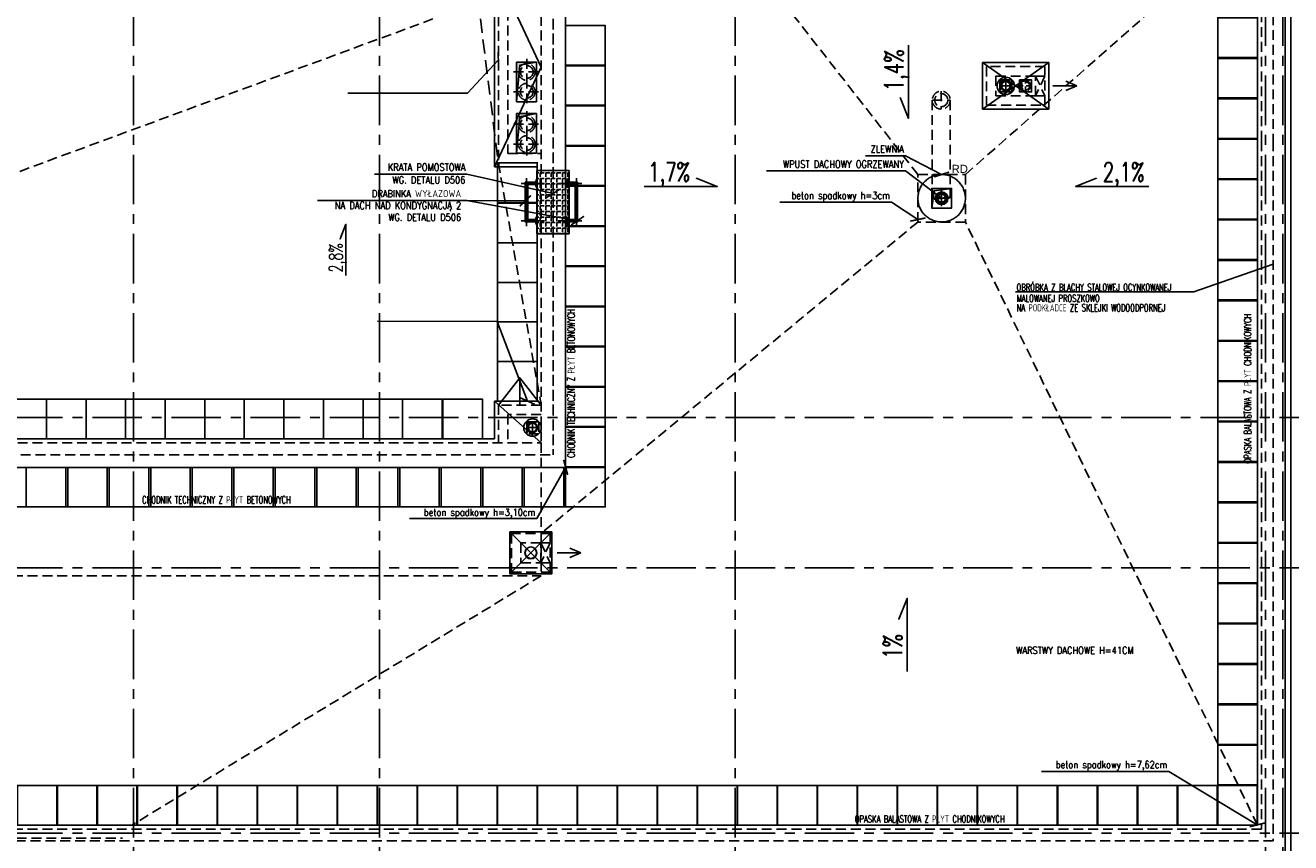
# Model space of a CAD drawing. Extents: x 41755 to 123924, y -112333 to 86187.
# Tile 12 of 256: x 100824 to 102423, y -101533 to -100500. Entities that reach past the tile are written whole.
import ezdxf
from ezdxf.enums import TextEntityAlignment as Align

# ---------------------------------------------------------------- set-up
doc = ezdxf.new("R2010")
doc.units = 0
doc.header["$LTSCALE"] = 50
for name, pattern in [('ACAD_ISO02W100', [15, 12, -3]), ('ACAD_ISO10W100', [18.5, 12, -3, 0.5, -3]), ('CENTER', [2, 1.25, -0.25, 0.25, -0.25]), ('DASHDOT', [1, 0.5, -0.25, 0, -0.25]), ('DASHED', [0.75, 0.5, -0.25])]:
    doc.linetypes.add(name, pattern=pattern)
doc.layers.get('0').update_dxf_attribs({"color": 101, "linetype": 'CONTINUOUS'})
for name, color, linetype in [('Det-metal', 141, 'CONTINUOUS'), ('Ele-balustrada', 8, 'CONTINUOUS'), ('Ins-kan', 54, 'CONTINUOUS'), ('Ins-went', 141, 'CONTINUOUS'), ('Ins-wod', 4, 'CONTINUOUS'), ('Krzychu - Warstwa detali na rzutach', 232, 'CONTINUOUS'), ('Opis-spadki', 61, 'CONTINUOUS'), ('Os-osie glowne', 1, 'CENTER'), ('Pzt-chodniki-hatch', 252, 'CONTINUOUS'), ('Sch-opis', 51, 'CONTINUOUS'), ('W-idok', 8, 'CONTINUOUS'), ('W-idok pod', 5, 'DASHED'), ('W-izol-w', 144, 'CONTINUOUS'), ('W-otwor-strop', 1, 'CONTINUOUS'), ('W-widok-spadki', 61, 'CONTINUOUS')]:
    doc.layers.add(name, color=color, linetype=linetype)
doc.styles.add('ROMANS', font='romans', dxfattribs={"width": 0.85})
doc.styles.add('TYTUL2', font='ARIAL.TTF')
doc.dimstyles.new('CHMIELNA', dxfattribs={"dimscale": 3.5, "dimtxt": 4, "dimasz": 1.5, "dimexe": 3, "dimexo": 0, "dimgap": 1, "dimtad": 1, "dimdec": 1, "dimrnd": 0.5, "dimzin": 12, "dimdsep": 46, "dimtxsty": 'ROMANS', "dimblk": 'DIMTICK', "dimcen": 0.09, "dimse1": 1, "dimse2": 1, "dimclrd": 143, "dimclrt": 53, "dimadec": 0, "dimazin": 0, "dimtfac": 1, "dimtdec": 1, "dimtix": 1, "dimtmove": 2, "dimatfit": 2, "dimldrblk": 'ARCHTICK', "dimfxl": 0, "dimtolj": 1, "dimtzin": 0, "dimarcsym": 0})

# ---------------------------------------------------------------- blocks, each defined once
blk = doc.blocks.new('_SKGJFKGJFGKHGJ')
blk.add_line((-13.5, -53.9), (-13.5, 6.9))
at = {"linetype": 'DASHDOT', "ltscale": 5, "flags": 128}
for points in [[(9.4, 0), (-20.4, 0)], [(9.4, -47), (-20.4, -47)]]:
    blk.add_lwpolyline(points, dxfattribs=at)
at = {"flags": 128}
for points in [[(-1.9, -48.5), (-15, -48.5), (-15, 1.5), (-1.9, 1.5)], [(-1.9, -45.5), (-12, -45.5), (-12, -1.5), (-1.9, -1.5)]]:
    blk.add_lwpolyline(points, dxfattribs=at)
for points in [[(0, 5), (0, -5), (-1, -5, -0.199443), (-1, 5)], [(0, -52), (0, -42), (-1, -42, 0.199443), (-1, -52)]]:
    blk.add_lwpolyline(points, format="xyb", close=True, dxfattribs=at)
at = {"linetype": 'DASHED', "ltscale": 0.1, "flags": 128}
for points in [[(-1.9, 1.5), (0, 1.5)], [(-1.9, -1.5), (0, -1.5)], [(0, -45.5), (-1.9, -45.5)], [(0, -48.5), (-1.9, -48.5)]]:
    blk.add_lwpolyline(points, dxfattribs=at)
blk = doc.blocks.new('DIMTICK')
for p, q in [((-1, 0), (1, 0)), ((0, 1), (0, -1))]:
    blk.add_line(p, q)
at = {"const_width": 0.141}
blk.add_lwpolyline([(0.71, 0.71), (-0.71, -0.71)], dxfattribs=at)
blk = doc.blocks.new('SPADKI')
at = {"ltscale": 25}
blk.add_lwpolyline([(0, 0), (0, -70), (-8, -50), (-8, -50)], dxfattribs=at)
at = {"ltscale": 25, "style": 'ROMANS', "width": 0.7}
blk.add_attdef('SP%', text='', height=18, rotation=90, dxfattribs=at).set_placement((-4.9, -24), align=Align.CENTER)
blk = doc.blocks.new('_kgjdskfgjkfh')
at = {"linetype": 'ACAD_ISO10W100'}
for p, q in [((10, 0), (-10, 0)), ((0, 10), (0, -10))]:
    blk.add_line(p, q, dxfattribs=at)
at = {"linetype": 'Continuous', "ltscale": 7}
for p, q in [((-8, 0), (-5, 0)), ((-7.6, 2.5), (-4.8, 1.5)), ((-6.5, 4.7), (-4, 2.9)), ((-4.7, 6.5), (-2.9, 4)), ((-2.5, 7.6), (-1.5, 4.8)), ((0, 8), (0, 5)), ((2.5, 7.6), (1.5, 4.8)), ((4.7, 6.5), (2.9, 4)), ((6.5, 4.7), (4, 2.9)), ((7.6, 2.5), (4.8, 1.5)), ((8, 0), (5, 0)), ((-7.6, -2.5), (-4.8, -1.5)), ((-6.5, -4.7), (-4, -2.9)), ((-4.7, -6.5), (-2.9, -4)), ((-2.5, -7.6), (-1.5, -4.8)), ((0, -8), (0, -5)), ((2.5, -7.6), (1.5, -4.8)), ((4.7, -6.5), (2.9, -4)), ((6.5, -4.7), (4, -2.9)), ((7.6, -2.5), (4.8, -1.5))]:
    blk.add_line(p, q, dxfattribs=at)
at = {"linetype": 'ACAD_ISO02W100'}
blk.add_circle((0, 0), 30, dxfattribs=at)
at = {"linetype": 'Continuous', "ltscale": 7}
for radius in [8, 5]:
    blk.add_circle((0, 0), radius, dxfattribs=at)
blk = doc.blocks.new('_kmkdjgkdhfdh')
at = {"linetype": 'DASHED', "ltscale": 0.5}
for p, q in [((-11.2, 0), (11.2, 0)), ((0, 11.2), (0, -11.2))]:
    blk.add_line(p, q, dxfattribs=at)
for radius in [11.3, 8.25]:
    blk.add_circle((0, 0), radius, dxfattribs=at)
blk = doc.blocks.new('_STRZAŁKA_WENT')
for q in [(-6, -14), (0, -30.2), (6, -14)]:
    blk.add_line((0, 0), q)

msp = doc.modelspace()

# ---------------------------------------------------------------- hatches: boundary and pattern name
at = {"layer": 'W-idok'}
h = msp.add_hatch(dxfattribs=at)
h.set_pattern_fill('ANGLE', color=256, angle=-90, style=0)
h.set_pattern_definition([(270, (199404.518, -48795.12), (6.985, 2e-11), [5.08, -1.905]), (360, (199404.518, -48795.12), (-2e-11, 6.985), [5.08, -1.905])])
h.paths.add_polyline_path([(101511.216, -100683.635), (101511.216, -100763.635), (101470.716, -100763.635), (101470.716, -100683.635)])
at = {"layer": 'W-otwor-strop'}
for points in [[(101444.962, -100596.805), (101444.962, -100546.805), (101469.962, -100546.805), (101448.962, -100550.805)], [(102070.52, -100569.369), (102055.52, -100569.369), (102055.52, -100584.369), (102057.52, -100571.369)], [(102095.52, -100569.369), (102080.52, -100569.369), (102080.52, -100584.369), (102082.52, -100571.369)], [(101444.962, -100661.805), (101444.962, -100611.805), (101469.962, -100611.805), (101448.962, -100615.805)], [(101994.513, -100706.313), (101972.513, -100709.313), (101969.513, -100731.313), (101969.513, -100706.313)], [(101472.966, -101001.358), (101457.966, -101001.358), (101457.966, -101016.358), (101459.966, -101003.358)]]:
    msp.add_hatch(color=256, dxfattribs=at).paths.add_polyline_path(points)

# ---------------------------------------------------------------- linework, layer by layer
at = {"layer": 'Det-metal', "linetype": 'DASHED', "ltscale": 0.5}
msp.add_lwpolyline([(100400.966, -101527.122), (100946.966, -101527.122)], dxfattribs=at)
at = {"layer": 'Ins-kan', "linetype": 'Continuous', "ltscale": 0.3}
for p, q in [((102063.02, -100583.169), (102063.02, -100570.569)), ((102069.32, -100576.869), (102056.72, -100576.869)), ((101465.074, -101014.889), (101465.074, -101002.289)), ((101471.374, -101008.589), (101458.774, -101008.589))]:
    msp.add_line(p, q, dxfattribs=at)
for centre, radius in [((102063.02, -100576.869), 11), ((102063.02, -100576.869), 6.3), ((102063.02, -100576.869), 5.5), ((101465.074, -101008.589), 11), ((101465.074, -101008.589), 6.3), ((101465.074, -101008.589), 5.5)]:
    msp.add_circle(centre, radius, dxfattribs=at)
at = {"layer": 'Ins-went', "linetype": 'DASHED', "ltscale": 0.5}
for p, q in [((101457.861, -100542.605), (101457.861, -100575.861)), ((101441.233, -100559.233), (101474.49, -100559.233)), ((101457.861, -100567.605), (101457.861, -100600.861)), ((101441.233, -100584.233), (101474.49, -100584.233)), ((101457.861, -100608.725), (101457.861, -100641.981)), ((101441.233, -100625.353), (101474.49, -100625.353)), ((101457.861, -100633.725), (101457.861, -100666.981)), ((101441.233, -100650.353), (101474.49, -100650.353))]:
    msp.add_line(p, q, dxfattribs=at)
at = {"layer": 'Ins-went', "linetype": 'DASHED', "ltscale": 0.3}
for p, q in [((102088.02, -100566.477), (102088.02, -100587.262)), ((102088.02, -100566.477), (102088.02, -100587.262)), ((102077.628, -100576.869), (102098.413, -100576.869)), ((102077.628, -100576.869), (102098.413, -100576.869))]:
    msp.add_line(p, q, dxfattribs=at)
at = {"layer": 'Ins-went'}
msp.add_line((101470.037, -101173.895), (101455.895, -101159.753), dxfattribs=at)
at = {"layer": 'Ins-went', "linetype": 'DASHED'}
msp.add_line((101470.037, -101173.895), (101455.895, -101159.753), dxfattribs=at)
at = {"layer": 'Ins-went', "linetype": 'DASHED', "ltscale": 0.5}
for centre, radius in [((101457.861, -100559.233), 10.56), ((101457.861, -100559.233), 8), ((101457.861, -100584.233), 10.56), ((101457.861, -100584.233), 8), ((101457.861, -100625.353), 10.56), ((101457.861, -100625.353), 8), ((101457.861, -100650.353), 10.56), ((101457.861, -100650.353), 8)]:
    msp.add_circle(centre, radius, dxfattribs=at)
at = {"layer": 'Ins-went', "linetype": 'DASHED', "ltscale": 0.3}
for radius in [6.6, 5, 5]:
    msp.add_circle((102088.02, -100576.869), radius, dxfattribs=at)
at = {"layer": 'Ins-went', "linetype": 'DASHED'}
msp.add_circle((101462.966, -101166.824), 7, dxfattribs=at)
at = {"layer": 'Ins-wod', "linetype": 'DASHED', "ltscale": 0.5}
for points in [[(101970.173, -100594.89), (101970.173, -100718.824)], [(101992.767, -100594.89), (101992.767, -100718.824)]]:
    msp.add_lwpolyline(points, dxfattribs=at)
at = {"layer": 'Os-osie glowne'}
for points in [[(100960.966, -96063.824), (100960.966, -102040.824)], [(101271.966, -96063.824), (101271.966, -102040.824)], [(101720.966, -96063.824), (101720.966, -102040.824)], [(102390.966, -96063.824), (102390.966, -102040.824)], [(102412.966, -96063.824), (102412.966, -102040.824)], [(99508.966, -100995.824), (111438.932, -100995.824)], [(99508.966, -101185.824), (111438.932, -101185.824)], [(99508.966, -101520.824), (111438.932, -101520.824)]]:
    msp.add_lwpolyline(points, dxfattribs=at)
at = {"layer": 'Pzt-chodniki-hatch'}
msp.add_line((100611.516, -101108.824), (101556.966, -101108.824), dxfattribs=at)
for points in [[(102330.966, -100440.045), (102330.966, -101460.824)], [(101556.966, -100500.071), (101556.966, -101108.824)], [(100612.066, -101460.824), (102330.966, -101460.824)]]:
    msp.add_lwpolyline(points, dxfattribs=at)
for points in [[(102330.966, -100491.083), (102330.966, -100541.083), (102380.966, -100541.083), (102380.966, -100491.083)], [(101506.966, -100500.574), (101506.966, -100550.574), (101556.966, -100550.574), (101556.966, -100500.574)], [(101506.966, -100551.324), (101506.966, -100601.324), (101556.966, -100601.324), (101556.966, -100551.324)], [(102330.966, -100542.122), (102330.966, -100592.122), (102380.966, -100592.122), (102380.966, -100542.122)], [(101506.966, -100602.074), (101506.966, -100652.074), (101556.966, -100652.074), (101556.966, -100602.074)], [(102330.966, -100593.161), (102330.966, -100643.161), (102380.966, -100643.161), (102380.966, -100593.161)], [(101506.966, -100652.824), (101506.966, -100702.824), (101556.966, -100702.824), (101556.966, -100652.824)], [(102330.966, -100644.2), (102330.966, -100694.2), (102380.966, -100694.2), (102380.966, -100644.2)], [(101420.966, -100674.002), (101420.966, -100724.002), (101470.966, -100724.002), (101470.966, -100674.002)], [(102330.966, -100695.239), (102330.966, -100745.239), (102380.966, -100745.239), (102380.966, -100695.239)], [(101506.966, -100703.574), (101506.966, -100753.574), (101556.966, -100753.574), (101556.966, -100703.574)], [(101420.966, -100725.067), (101420.966, -100775.067), (101470.966, -100775.067), (101470.966, -100725.067)], [(102330.966, -100746.278), (102330.966, -100796.278), (102380.966, -100796.278), (102380.966, -100746.278)], [(101506.966, -100754.324), (101506.966, -100804.324), (101556.966, -100804.324), (101556.966, -100754.324)], [(101420.966, -100775.067), (101420.966, -100825.067), (101470.966, -100825.067), (101470.966, -100775.067)], [(102330.966, -100797.317), (102330.966, -100847.317), (102380.966, -100847.317), (102380.966, -100797.317)], [(101506.966, -100805.074), (101506.966, -100855.074), (101556.966, -100855.074), (101556.966, -100805.074)], [(101420.966, -100825.067), (101420.966, -100875.067), (101470.966, -100875.067), (101470.966, -100825.067)], [(101506.966, -100855.824), (101506.966, -100905.824), (101556.966, -100905.824), (101556.966, -100855.824)], [(102330.966, -100848.356), (102330.966, -100898.356), (102380.966, -100898.356), (102380.966, -100848.356)], [(101420.966, -100875.067), (101420.966, -100925.067), (101470.966, -100925.067), (101470.966, -100875.067)], [(101506.966, -100906.574), (101506.966, -100956.574), (101556.966, -100956.574), (101556.966, -100906.574)], [(102330.966, -100899.395), (102330.966, -100949.395), (102380.966, -100949.395), (102380.966, -100899.395)], [(101420.966, -100925.067), (101420.966, -100975.067), (101470.966, -100975.067), (101470.966, -100925.067)], [(102330.966, -100950.434), (102330.966, -101000.434), (102380.966, -101000.434), (102380.966, -100950.434)], [(100800.966, -100972.824), (100800.966, -101022.824), (100850.966, -101022.824), (100850.966, -100972.824)], [(100850.966, -100972.824), (100850.966, -101022.824), (100900.966, -101022.824), (100900.966, -100972.824)], [(100900.966, -100972.824), (100900.966, -101022.824), (100950.966, -101022.824), (100950.966, -100972.824)], [(100950.966, -100972.824), (100950.966, -101022.824), (101000.966, -101022.824), (101000.966, -100972.824)], [(101000.966, -100972.824), (101000.966, -101022.824), (101050.966, -101022.824), (101050.966, -100972.824)], [(101050.966, -100972.824), (101050.966, -101022.824), (101100.966, -101022.824), (101100.966, -100972.824)], [(101100.966, -100972.824), (101100.966, -101022.824), (101150.966, -101022.824), (101150.966, -100972.824)], [(101150.966, -100972.824), (101150.966, -101022.824), (101200.966, -101022.824), (101200.966, -100972.824)], [(101200.966, -100972.824), (101200.966, -101022.824), (101250.966, -101022.824), (101250.966, -100972.824)], [(101250.966, -100972.824), (101250.966, -101022.824), (101300.966, -101022.824), (101300.966, -100972.824)], [(101300.966, -100972.824), (101300.966, -101022.824), (101350.966, -101022.824), (101350.966, -100972.824)], [(101351.966, -100972.824), (101351.966, -101022.824), (101401.966, -101022.824), (101401.966, -100972.824)], [(101506.966, -100957.324), (101506.966, -101007.324), (101556.966, -101007.324), (101556.966, -100957.324)], [(102330.966, -101001.473), (102330.966, -101051.473), (102380.966, -101051.473), (102380.966, -101001.473)], [(101506.966, -101008.074), (101506.966, -101058.074), (101556.966, -101058.074), (101556.966, -101008.074)], [(102330.966, -101052.512), (102330.966, -101102.512), (102380.966, -101102.512), (102380.966, -101052.512)], [(100825.486, -101058.824), (100825.486, -101108.824), (100875.486, -101108.824), (100875.486, -101058.824)], [(100877.906, -101058.824), (100877.906, -101108.824), (100927.906, -101108.824), (100927.906, -101058.824)], [(100930.326, -101058.824), (100930.326, -101108.824), (100980.326, -101108.824), (100980.326, -101058.824)], [(100982.746, -101058.824), (100982.746, -101108.824), (101032.746, -101108.824), (101032.746, -101058.824)], [(101035.166, -101058.824), (101035.166, -101108.824), (101085.166, -101108.824), (101085.166, -101058.824)], [(101087.586, -101058.824), (101087.586, -101108.824), (101137.586, -101108.824), (101137.586, -101058.824)], [(101140.006, -101058.824), (101140.006, -101108.824), (101190.006, -101108.824), (101190.006, -101058.824)], [(101192.426, -101058.824), (101192.426, -101108.824), (101242.426, -101108.824), (101242.426, -101058.824)], [(101244.846, -101058.824), (101244.846, -101108.824), (101294.846, -101108.824), (101294.846, -101058.824)], [(101297.266, -101058.824), (101297.266, -101108.824), (101347.266, -101108.824), (101347.266, -101058.824)], [(101349.686, -101058.824), (101349.686, -101108.824), (101399.686, -101108.824), (101399.686, -101058.824)], [(101402.106, -101058.824), (101402.106, -101108.824), (101452.106, -101108.824), (101452.106, -101058.824)], [(101454.526, -101058.824), (101454.526, -101108.824), (101504.526, -101108.824), (101504.526, -101058.824)], [(101506.966, -101058.824), (101506.966, -101108.824), (101556.966, -101108.824), (101556.966, -101058.824)], [(102330.966, -101103.551), (102330.966, -101153.551), (102380.966, -101153.551), (102380.966, -101103.551)], [(102330.966, -101154.59), (102330.966, -101204.59), (102380.966, -101204.59), (102380.966, -101154.59)], [(102330.766, -101205.629), (102330.766, -101255.629), (102380.766, -101255.629), (102380.766, -101205.629)], [(102330.966, -101256.668), (102330.966, -101306.668), (102380.966, -101306.668), (102380.966, -101256.668)], [(102330.966, -101307.707), (102330.966, -101357.707), (102380.966, -101357.707), (102380.966, -101307.707)], [(102330.966, -101358.746), (102330.966, -101408.746), (102380.966, -101408.746), (102380.966, -101358.746)], [(102330.966, -101409.785), (102330.966, -101459.785), (102380.966, -101459.785), (102380.966, -101409.785)], [(100814.266, -101460.824), (100814.266, -101510.824), (100864.266, -101510.824), (100864.266, -101460.824)], [(100864.816, -101460.824), (100864.816, -101510.824), (100914.816, -101510.824), (100914.816, -101460.824)], [(100915.366, -101460.824), (100915.366, -101510.824), (100965.366, -101510.824), (100965.366, -101460.824)], [(100965.916, -101460.824), (100965.916, -101510.824), (101015.916, -101510.824), (101015.916, -101460.824)], [(101016.466, -101460.824), (101016.466, -101510.824), (101066.466, -101510.824), (101066.466, -101460.824)], [(101067.016, -101460.824), (101067.016, -101510.824), (101117.016, -101510.824), (101117.016, -101460.824)], [(101117.566, -101460.824), (101117.566, -101510.824), (101167.566, -101510.824), (101167.566, -101460.824)], [(101168.116, -101460.824), (101168.116, -101510.824), (101218.116, -101510.824), (101218.116, -101460.824)], [(101218.666, -101460.824), (101218.666, -101510.824), (101268.666, -101510.824), (101268.666, -101460.824)], [(101269.216, -101460.824), (101269.216, -101510.824), (101319.216, -101510.824), (101319.216, -101460.824)], [(101319.766, -101460.824), (101319.766, -101510.824), (101369.766, -101510.824), (101369.766, -101460.824)], [(101370.316, -101460.824), (101370.316, -101510.824), (101420.316, -101510.824), (101420.316, -101460.824)], [(101420.866, -101460.824), (101420.866, -101510.824), (101470.866, -101510.824), (101470.866, -101460.824)], [(101471.416, -101460.824), (101471.416, -101510.824), (101521.416, -101510.824), (101521.416, -101460.824)], [(101521.966, -101460.824), (101521.966, -101510.824), (101571.966, -101510.824), (101571.966, -101460.824)], [(101572.516, -101460.824), (101572.516, -101510.824), (101622.516, -101510.824), (101622.516, -101460.824)], [(101623.066, -101460.824), (101623.066, -101510.824), (101673.066, -101510.824), (101673.066, -101460.824)], [(101673.616, -101460.824), (101673.616, -101510.824), (101723.616, -101510.824), (101723.616, -101460.824)], [(101724.166, -101460.824), (101724.166, -101510.824), (101774.166, -101510.824), (101774.166, -101460.824)], [(101774.716, -101460.824), (101774.716, -101510.824), (101824.716, -101510.824), (101824.716, -101460.824)], [(101825.266, -101460.824), (101825.266, -101510.824), (101875.266, -101510.824), (101875.266, -101460.824)], [(101875.816, -101460.824), (101875.816, -101510.824), (101925.816, -101510.824), (101925.816, -101460.824)], [(101926.366, -101460.824), (101926.366, -101510.824), (101976.366, -101510.824), (101976.366, -101460.824)], [(101976.916, -101460.824), (101976.916, -101510.824), (102026.916, -101510.824), (102026.916, -101460.824)], [(102027.466, -101460.824), (102027.466, -101510.824), (102077.466, -101510.824), (102077.466, -101460.824)], [(102078.016, -101460.824), (102078.016, -101510.824), (102128.016, -101510.824), (102128.016, -101460.824)], [(102128.566, -101460.824), (102128.566, -101510.824), (102178.566, -101510.824), (102178.566, -101460.824)], [(102179.116, -101460.824), (102179.116, -101510.824), (102229.116, -101510.824), (102229.116, -101460.824)], [(102229.666, -101460.824), (102229.666, -101510.824), (102279.666, -101510.824), (102279.666, -101460.824)], [(102280.216, -101460.824), (102280.216, -101510.824), (102330.216, -101510.824), (102330.216, -101460.824)], [(102330.766, -101460.824), (102330.766, -101510.824), (102380.766, -101510.824), (102380.766, -101460.824)], [(102330.966, -101460.824), (102330.966, -101510.824), (102380.966, -101510.824), (102380.966, -101460.824)]]:
    msp.add_lwpolyline(points, close=True, dxfattribs=at)
at = {"layer": 'Sch-opis'}
msp.add_lwpolyline([(102075.382, -100837.123), (102300.659, -100837.123), (102400.966, -100802.202)], dxfattribs=at)
at = {"layer": 'W-idok', "linetype": 'DASHED', "ltscale": 0.5}
for p, q in [((101421.966, -100432.446), (101421.966, -100674.202)), ((102038.52, -100552.369), (102038.52, -100601.369)), ((102112.52, -100552.369), (102038.52, -100552.369)), ((102112.52, -100601.369), (102112.52, -100552.369)), ((102050.52, -100564.369), (102050.52, -100589.369)), ((102100.52, -100564.369), (102050.52, -100564.369)), ((102100.52, -100589.369), (102100.52, -100564.369)), ((102050.52, -100589.369), (102100.52, -100589.369)), ((102038.52, -100601.369), (102112.52, -100601.369)), ((102385.966, -100646.824), (102385.966, -101515.824)), ((102400.966, -100646.824), (102400.966, -101530.824)), ((101421.966, -100674.202), (101475.966, -100674.202)), ((101475.966, -100980.067), (101421.966, -100980.067)), ((101421.966, -100980.067), (101421.966, -101027.824)), ((101475.966, -100992.067), (101433.966, -100992.067)), ((101433.966, -100992.067), (101433.966, -101027.824)), ((99895.966, -101027.824), (101475.966, -101027.824)), ((101418.966, -101027.824), (101418.966, -101027.824)), ((99880.966, -101042.824), (101490.966, -101042.824)), ((102385.966, -101515.824), (101688.966, -101515.824)), ((102400.966, -101530.824), (101688.966, -101530.824))]:
    msp.add_line(p, q, dxfattribs=at)
for points in [[(101490.966, -100135.824), (101490.966, -101042.824)], [(101475.966, -100150.824), (101475.966, -101027.824)], [(101490.966, -100155.824), (101490.966, -101042.824)], [(102400.966, -100375.045), (102400.966, -100646.824)], [(102385.966, -100390.045), (102385.966, -100646.824)], [(101433.966, -100444.446), (101433.966, -100662.202)], [(102100.52, -100564.369), (102112.52, -100564.369)], [(102100.52, -100564.369), (102112.52, -100589.369)], [(102112.52, -100564.369), (102100.52, -100589.369)], [(102100.52, -100589.369), (102112.52, -100589.369)], [(101433.966, -100662.202), (101475.966, -100662.202)], [(101475.466, -101154.324), (101487.466, -101154.324)], [(101487.466, -101154.324), (101475.466, -101179.324)], [(101475.466, -101154.324), (101487.466, -101179.324)], [(99995.966, -101175.824), (99780.966, -101175.824), (99780.966, -101530.824), (101688.966, -101530.824)], [(101475.466, -101179.324), (101487.466, -101179.324)], [(99995.966, -101190.824), (99795.966, -101190.824), (99795.966, -101515.824), (101688.966, -101515.824)]]:
    msp.add_lwpolyline(points, dxfattribs=at)
at = {"layer": 'W-idok', "linetype": 'DASHED', "ltscale": 0.7}
msp.add_lwpolyline([(101399.216, -100492.324), (101421.966, -100674.202)], dxfattribs=at)
at = {"layer": 'W-idok'}
msp.add_lwpolyline([(101511.216, -100683.635), (101511.216, -100763.635), (101470.716, -100763.635), (101470.716, -100683.635)], close=True, dxfattribs=at)
for points in [[(101475.966, -100980.067), (101448.966, -100945.567), (101421.966, -100980.067)], [(101448.966, -100980.067), (101448.966, -100945.567)]]:
    msp.add_lwpolyline(points, dxfattribs=at)
at = {"layer": 'W-idok', "linetype": 'DASHED', "ltscale": 0.5}
for points in [[(101438.466, -101142.324), (101438.466, -101191.324), (101487.466, -101191.324), (101487.466, -101142.324)], [(101450.466, -101154.324), (101450.466, -101179.324), (101475.466, -101179.324), (101475.466, -101154.324)]]:
    msp.add_lwpolyline(points, close=True, dxfattribs=at)
at = {"layer": 'W-idok pod', "linetype": 'Continuous'}
msp.add_line((102422.966, -100355.824), (102422.966, -101552.824), dxfattribs=at)
at = {"layer": 'W-izol-w', "linetype": 'Continuous'}
for p, q in [((102415.966, -100646.824), (102415.966, -100360.824)), ((101416.966, -100427.446), (101416.966, -100679.202)), ((102033.52, -100547.369), (102033.52, -100606.369)), ((102117.52, -100547.369), (102033.52, -100547.369)), ((102117.52, -100606.369), (102117.52, -100547.369)), ((102033.52, -100606.369), (102117.52, -100606.369)), ((102380.966, -100646.824), (102380.966, -101510.824)), ((102415.966, -100646.824), (102415.966, -101545.824)), ((101416.966, -100679.202), (101470.966, -100679.202)), ((101470.966, -100975.067), (101416.966, -100975.067)), ((101416.966, -100975.067), (101416.966, -101022.824)), ((99900.966, -101022.824), (101416.966, -101022.824)), ((99864.966, -101058.824), (101506.966, -101058.824)), ((102380.966, -101510.824), (101688.966, -101510.824))]:
    msp.add_line(p, q, dxfattribs=at)
for points in [[(101506.966, -100119.824), (101506.966, -101058.824)], [(102380.966, -100395.045), (102380.966, -100646.824)], [(101416.966, -100427.446), (101475.966, -100553.324)], [(101416.966, -100679.202), (101475.966, -100553.324)], [(102033.52, -100547.369), (102117.52, -100606.369)], [(102117.52, -100547.369), (102033.52, -100606.369)], [(101470.966, -100679.202), (101470.966, -100975.067)], [(101416.966, -100975.067), (101475.966, -101027.824)], [(101436.466, -101140.324), (101489.466, -101193.324)], [(101489.466, -101140.324), (101436.466, -101193.324)], [(100000.966, -101195.824), (99800.966, -101195.824), (99800.966, -101510.824), (101688.966, -101510.824)]]:
    msp.add_lwpolyline(points, dxfattribs=at)
msp.add_lwpolyline([(101436.466, -101140.324), (101436.466, -101193.324), (101489.466, -101193.324), (101489.466, -101140.324)], close=True, dxfattribs=at)
at = {"layer": 'W-otwor-strop', "ltscale": 0.5}
for points in [[(101444.962, -100546.805), (101469.962, -100546.805), (101469.962, -100596.805), (101444.962, -100596.805)], [(101444.962, -100611.805), (101469.962, -100611.805), (101469.962, -100661.805), (101444.962, -100661.805)]]:
    msp.add_lwpolyline(points, close=True, dxfattribs=at)
for points in [[(101469.962, -100546.805), (101448.962, -100550.805), (101444.962, -100596.805)], [(101469.962, -100611.805), (101448.962, -100615.805), (101444.962, -100661.805)]]:
    msp.add_lwpolyline(points, dxfattribs=at)
at = {"layer": 'W-otwor-strop'}
for points in [[(102055.52, -100569.369), (102055.52, -100584.369), (102070.52, -100584.369), (102070.52, -100569.369)], [(102070.52, -100569.369), (102055.52, -100569.369), (102055.52, -100584.369), (102057.52, -100571.369)], [(102080.52, -100569.369), (102080.52, -100584.369), (102095.52, -100584.369), (102095.52, -100569.369)], [(102095.52, -100569.369), (102080.52, -100569.369), (102080.52, -100584.369), (102082.52, -100571.369)], [(101969.513, -100706.313), (101994.513, -100706.313), (101994.513, -100731.313), (101969.513, -100731.313)], [(101994.513, -100706.313), (101972.513, -100709.313), (101969.513, -100731.313), (101969.513, -100706.313)]]:
    msp.add_lwpolyline(points, close=True, dxfattribs=at)
at = {"layer": 'W-otwor-strop', "linetype": 'DASHED', "ltscale": 0.5}
for points in [[(101457.966, -101001.358), (101472.966, -101001.358), (101472.966, -101016.358), (101457.966, -101016.358)], [(101472.966, -101001.358), (101457.966, -101001.358), (101457.966, -101016.358), (101459.966, -101003.358)]]:
    msp.add_lwpolyline(points, close=True, dxfattribs=at)
at = {"layer": 'W-otwor-strop', "linetype": 'Continuous', "ltscale": 0.5}
msp.add_circle((101462.966, -101166.824), 7.5, dxfattribs=at)
at = {"layer": 'W-widok-spadki', "linetype": 'DASHED', "ltscale": 0.5}
for points in [[(101951.966, -100688.824), (101506.966, -100119.824)], [(102011.966, -100688.824), (102350.966, -100390.045)], [(101339.216, -100492.324), (99900.966, -101022.824)], [(101421.966, -100674.202), (101475.966, -100980.067)], [(101951.966, -100748.824), (101475.966, -101142.324)], [(102380.966, -101510.824), (102011.966, -100748.824)], [(101475.966, -101027.824), (101475.966, -101195.824)], [(99795.966, -101195.824), (101475.966, -101195.824)], [(101475.966, -101195.824), (100958.966, -101510.824)]]:
    msp.add_lwpolyline(points, dxfattribs=at)
msp.add_lwpolyline([(101951.966, -100688.824), (102011.966, -100688.824), (102011.966, -100748.824), (101951.966, -100748.824)], close=True, dxfattribs=at)

# ---------------------------------------------------------------- block references
at = {"layer": 'Ele-balustrada'}
msp.add_blockref('_SKGJFKGJFGKHGJ', (101470.966, -100700.135), dxfattribs=at)
at = {"layer": 'Ele-balustrada', "xscale": -1}
msp.add_blockref('_SKGJFKGJFGKHGJ', (101506.966, -100700.135), dxfattribs=at)
at = {"layer": 'Ins-went', "xscale": -1, "rotation": 270.0000000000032}
msp.add_blockref('_STRZAŁKA_WENT', (102152.758, -100576.869), dxfattribs=at)
at = {"layer": 'Ins-went', "rotation": 270}
msp.add_blockref('_STRZAŁKA_WENT', (101526.264, -101166.824), dxfattribs=at)
at = {"layer": 'Ins-wod'}
msp.add_blockref('_kmkdjgkdhfdh', (101981.517, -100594.89), dxfattribs=at)
at = {"layer": 'Ins-wod', "rotation": 270}
msp.add_blockref('_kgjdskfgjkfh', (101981.966, -100718.824), dxfattribs=at)
msp.add_blockref('_kgjdskfgjkfh', (101981.966, -100718.824), dxfattribs=at)
at = {"layer": 'Opis-spadki', "xscale": 1.320808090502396, "yscale": 1.320808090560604, "zscale": 1.320808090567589}
msp.add_blockref('SPADKI', (101940.192, -100525.448), dxfattribs=at).add_auto_attribs({'SP%': '1,4%'})
at = {"layer": 'Opis-spadki'}
ref = msp.add_blockref('SPADKI', (101605.945, -100704.025), dxfattribs=dict(at, xscale=-1.320808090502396, yscale=1.320808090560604, zscale=1.320808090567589, rotation=89.99999999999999))
ref.add_attrib('SP%', '1,7%', dxfattribs={"layer": '0', "ltscale": 25, "height": 23.7745, "style": 'ROMANS', "width": 0.7}).set_placement((101637.708, -100697.557), align=Align.CENTER)
at = {"layer": 'Opis-spadki', "xscale": 1.320808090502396, "yscale": 1.320808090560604, "zscale": 1.320808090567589, "rotation": 270}
msp.add_blockref('SPADKI', (102243.7, -100704.025), dxfattribs=at).add_auto_attribs({'SP%': '2,1%'})
at = {"layer": 'Opis-spadki'}
ref = msp.add_blockref('SPADKI', (101229.398, -100816.329), dxfattribs=dict(at, xscale=-0.9245656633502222, yscale=0.924565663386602, zscale=0.9245656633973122, rotation=180))
ref.add_attrib('SP%', '2,8%', dxfattribs={"layer": '0', "ltscale": 25, "height": 16.6422, "rotation": 90, "style": 'ROMANS', "width": 0.7}).set_placement((101224.871, -100794.095), align=Align.CENTER)
ref = msp.add_blockref('SPADKI', (101938.427, -101316.795), dxfattribs=dict(at, xscale=-1.320808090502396, yscale=1.320808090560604, zscale=1.320808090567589, rotation=180))
ref.add_attrib('SP%', '1%', dxfattribs={"layer": '0', "ltscale": 25, "height": 23.7745, "rotation": 90, "style": 'ROMANS', "width": 0.7}).set_placement((101931.959, -101285.032), align=Align.CENTER)

# ---------------------------------------------------------------- texts
at = {"layer": 'Ins-wod', "insert": (101994.573, -100676.566), "char_height": 10.2123, "width": 1336.21749, "attachment_point": 1, "style": 'TYTUL2'}
msp.add_mtext('RD', dxfattribs=at)
at = {"layer": 'Sch-opis', "style": 'ROMANS', "width": 0.7}
for s, p in [('OBRÓBKA Z BLACHY STALOWEJ OCYNKOWANEJ', (102076.591, -100835.889)), ('MALOWANEJ PROSZKOWO', (102076.591, -100849.672)), ('NA PODKŁADCE ZE SKLEJKI WODOODPORNEJ', (102076.591, -100861.726)), ('CHODNIK TECHNICZNY Z PŁYT BETONOWYCH', (100971.755, -101104.298)), ('OPASKA BALASTOWA Z PŁYT CHODNIKOWYCH', (101872.157, -101507.466))]:
    msp.add_text(s, height=9, dxfattribs=at).set_placement(p)
for s, p in [('CHODNIK TECHNICZNY Z PŁYT BETONOWYCH', (101518.418, -101046.553)), ('OPASKA BALASTOWA Z PŁYT CHODNIKOWYCH', (102373.019, -101053.762))]:
    msp.add_text(s, height=9, rotation=90, dxfattribs=at).set_placement(p)
at = {"layer": 'Sch-opis', "char_height": 9, "width": 203.76147, "style": 'ROMANS'}
for s, insert, attachment_point in [('ZLEWNIA', (101934.154, -100652.159), 3), ('KRATA POMOSTOWA', (101380.254, -100675.111), 3), ('WPUST DACHOWY OGRZEWANY', (101934.154, -100671.283), 3), ('WG. DETALU D506', (101380.254, -100691.346), 3), ('DRABINKA WYŁAZOWA\\PNA DACH NAD KONDYGNACJĄ 2\\PWG. DETALU D506', (101374.95, -100708.436), 3), ('beton spadkowy h=3cm', (101916.642, -100710.8), 3), ('beton spadkowy h=3,10cm', (101468.655, -101123.194), 9), ('WARSTWY DACHOWE H=41CM', (102224.597, -101285.582), 3), ('beton spadkowy h=7,62cm', (102267.024, -101429.766), 3)]:
    msp.add_mtext(s, dxfattribs=dict(at, insert=insert, attachment_point=attachment_point))

# ---------------------------------------------------------------- leaders
at = {"layer": 'Krzychu - Warstwa detali na rzutach'}
for points in [[(101421.966, -100544), (101383.003, -100586.045), (101231.8, -100586.019)], [(101458.787, -100975.067), (101420.33, -100874.328), (101269.127, -100874.302)]]:
    msp.add_leader(points, dimstyle='CHMIELNA', override={"dimasz": 4, "dimgap": 1, "dimtad": 0}, dxfattribs=at)
at = {"layer": 'Sch-opis'}
for points in [[(101981.966, -100688.824), (101936.161, -100665.226), (101885.876, -100665.226)], [(101981.966, -100718.824), (101936.161, -100684.35), (101760.579, -100684.35)], [(101490.966, -100712.862), (101382.262, -100688.178), (101265.477, -100688.178)], [(101455.966, -100722.135), (101382.262, -100721.503), (101193.572, -100721.503)], [(101521.966, -100747.135), (101382.262, -100721.503), (101208.993, -100721.503)], [(101951.977, -100745.742), (101918.445, -100723.867), (101777.488, -100723.867)], [(101506.966, -101058.824), (101470.459, -101123.207), (101309.742, -101123.207)], [(102380.766, -101510.411), (102268.827, -101442.834), (102108.111, -101442.834)]]:
    msp.add_leader(points, dimstyle='CHMIELNA', override={"dimasz": 4, "dimgap": 1, "dimtad": 0}, dxfattribs=at)

doc.saveas('drawing.dxf')
